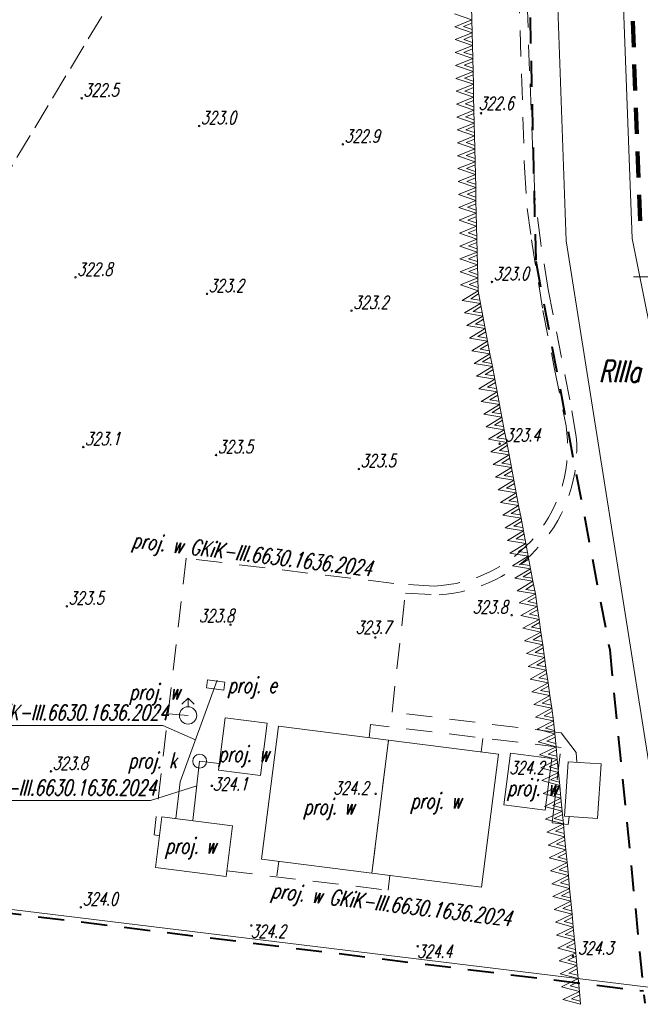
# Model space of a CAD drawing. Header units: metres. Extents: x 7429509 to 7429692, y 5564202 to 5564584.
# Tile 3 of 16: x 7429612 to 7429648, y 5564308 to 5564365. Entities that reach past the tile are written whole.
import ezdxf
from ezdxf.enums import TextEntityAlignment as Align

# ---------------------------------------------------------------- set-up
doc = ezdxf.new("R2010")
doc.units = ezdxf.units.M
doc.header["$MEASUREMENT"] = 0
for name, pattern in [('1', [0]), ('4', [2.5, 1.5, -1]), ('GDE', [0]), ('GUK', [2, 1.5, -0.5]), ('UPE', [0]), ('UPK', [0]), ('UPW', [0])]:
    doc.linetypes.add(name, pattern=pattern)
doc.layers.get('0').update_dxf_attribs({"color": 250, "linetype": 'CONTINUOUS', "lineweight": 100})
for name, color, linetype, lineweight in [('EDZPD_L_0', 3, 'GDE', 13), ('EKLPK_L_0', 3, 'GUK', 18), ('EKLTK_T_0', 3, 'CONTINUOUS', 25), ('ESPPP_L_4', 7, 'CONTINUOUS', 35), ('KRZYZE_L_0', 7, '1', 9), ('MPZP_L_0', 4, '4', 40), ('MPZP_L_1', 214, 'CONTINUOUS', 9), ('UEEOO_T_0', 1, 'CONTINUOUS', 18), ('UEEPON_L_0', 1, 'UPE', 18), ('UKKOO_T_2', 14, 'CONTINUOUS', 25), ('UKKPOR_L_0', 34, 'UPK', 18), ('UWWPA_T_0', 5, 'CONTINUOUS', 18), ('UWWPO_L_1', 5, 'UPW', 18), ('WUKOS_T_0', 7, 'CONTINUOUS', 18), ('WUKOS_T_1', 7, 'CONTINUOUS', 9)]:
    doc.layers.add(name, color=color, linetype=linetype, lineweight=lineweight)
doc.styles.get("Standard").update_dxf_attribs({"font": 'Simplex.SHX', "width": 0.75})

# ---------------------------------------------------------------- blocks, each defined once
blk = doc.blocks.new('WLD')
at = {"linetype": 'Continuous'}
for p, q in [((0.5, 0.233), (-0.5, 0.233)), ((-0.5, 0.233), (-0.5, -0.233)), ((0.5, -0.233), (0.5, 0.233)), ((-0.5, -0.233), (0.5, -0.233))]:
    blk.add_line(p, q, dxfattribs=at)
blk = doc.blocks.new('HYP')
at = {"linetype": 'Continuous'}
for p, q in [((0, 1), (-0.35355, 0.64645)), ((0, 1), (0.35355, 0.64645)), ((0, 0.5), (0, 1))]:
    blk.add_line(p, q, dxfattribs=at)
blk.add_circle((0, 0), 0.5, dxfattribs=at)
blk = doc.blocks.new('WSP')
at = {"linetype": 'Continuous'}
blk.add_circle((0, 0), 0.045, dxfattribs=at)

msp = doc.modelspace()

# ---------------------------------------------------------------- linework, layer by layer
at = {"layer": 'EDZPD_L_0', "linetype": '1', "lineweight": 18}
for p, q in [((7429641.59, 5564407.17), (7429643.61, 5564352.07)), ((7429645.57, 5564402.28), (7429647.41, 5564352.21)), ((7429643.61, 5564352.07), (7429650.46, 5564308.74)), ((7429647.41, 5564352.21), (7429651.72, 5564330.66)), ((7429650.46, 5564308.74), (7429566.01, 5564319.04))]:
    msp.add_line(p, q, dxfattribs=at)
at = {"layer": 'EKLPK_L_0', "linetype": 'GUK'}
msp.add_line((7429605.7, 5564346.59), (7429641.62, 5564406.3), dxfattribs=at)
at = {"layer": 'ESPPP_L_4', "lineweight": 100}
for p, q in [((7429647.45, 5564364.746), (7429647.505, 5564363.244)), ((7429647.542, 5564362.242), (7429647.597, 5564360.74)), ((7429647.634, 5564359.739), (7429647.689, 5564358.237)), ((7429647.726, 5564357.235), (7429647.781, 5564355.733)), ((7429647.818, 5564354.732), (7429647.873, 5564353.23))]:
    msp.add_line(p, q, dxfattribs=at)
at = {"layer": 'KRZYZE_L_0', "linetype": '1'}
msp.add_line((7429647.5, 5564350), (7429652.5, 5564350), dxfattribs=at)
at = {"layer": 'MPZP_L_0', "linetype": '4'}
for p, q in [((7429640.646, 5564402.451), (7429641.846, 5564350.892)), ((7429641.846, 5564350.892), (7429646.121, 5564328.468)), ((7429646.121, 5564328.468), (7429648.145, 5564308.069)), ((7429565.974, 5564318.845), (7429648.075, 5564308.782))]:
    msp.add_line(p, q, dxfattribs=at)
at = {"layer": 'MPZP_L_1', "linetype": '4'}
for p, q in [((7429638.146, 5564365.571), (7429638.163, 5564364.826)), ((7429637.155, 5564365.171), (7429638.163, 5564364.826)), ((7429638.163, 5564364.826), (7429637.172, 5564364.427)), ((7429637.172, 5564364.427), (7429638.18, 5564364.082)), ((7429638.167, 5564364.638), (7429637.671, 5564364.438)), ((7429637.671, 5564364.438), (7429638.175, 5564364.27)), ((7429638.163, 5564364.826), (7429638.18, 5564364.082)), ((7429638.18, 5564364.082), (7429637.188, 5564363.682)), ((7429638.184, 5564363.893), (7429637.688, 5564363.693)), ((7429638.18, 5564364.082), (7429638.196, 5564363.337)), ((7429637.188, 5564363.682), (7429638.196, 5564363.337)), ((7429638.196, 5564363.337), (7429637.205, 5564362.938)), ((7429637.688, 5564363.693), (7429638.192, 5564363.526)), ((7429638.196, 5564363.337), (7429638.213, 5564362.593)), ((7429637.205, 5564362.938), (7429638.213, 5564362.593)), ((7429638.201, 5564363.149), (7429637.705, 5564362.949)), ((7429637.705, 5564362.949), (7429638.209, 5564362.781)), ((7429638.213, 5564362.593), (7429637.222, 5564362.193)), ((7429637.222, 5564362.193), (7429638.23, 5564361.848)), ((7429638.217, 5564362.404), (7429637.722, 5564362.204)), ((7429637.722, 5564362.204), (7429638.226, 5564362.037)), ((7429638.213, 5564362.593), (7429638.23, 5564361.848)), ((7429638.23, 5564361.848), (7429637.239, 5564361.448)), ((7429638.234, 5564361.66), (7429637.738, 5564361.46)), ((7429638.23, 5564361.848), (7429638.247, 5564361.104)), ((7429637.239, 5564361.448), (7429638.247, 5564361.104)), ((7429638.247, 5564361.104), (7429637.255, 5564360.704)), ((7429637.738, 5564361.46), (7429638.242, 5564361.292)), ((7429638.247, 5564361.104), (7429638.263, 5564360.359)), ((7429637.255, 5564360.704), (7429638.263, 5564360.359)), ((7429638.251, 5564360.915), (7429637.755, 5564360.715)), ((7429637.755, 5564360.715), (7429638.259, 5564360.548)), ((7429638.263, 5564360.359), (7429637.272, 5564359.959)), ((7429637.272, 5564359.959), (7429638.28, 5564359.615)), ((7429638.268, 5564360.171), (7429637.772, 5564359.971)), ((7429637.772, 5564359.971), (7429638.276, 5564359.803)), ((7429638.263, 5564360.359), (7429638.28, 5564359.615)), ((7429638.28, 5564359.615), (7429637.289, 5564359.215)), ((7429638.284, 5564359.426), (7429637.789, 5564359.226)), ((7429638.28, 5564359.615), (7429638.297, 5564358.87)), ((7429637.289, 5564359.215), (7429638.297, 5564358.87)), ((7429638.297, 5564358.87), (7429637.306, 5564358.47)), ((7429637.789, 5564359.226), (7429638.293, 5564359.059)), ((7429638.297, 5564358.87), (7429638.314, 5564358.126)), ((7429637.306, 5564358.47), (7429638.314, 5564358.126)), ((7429638.301, 5564358.682), (7429637.805, 5564358.482)), ((7429637.805, 5564358.482), (7429638.309, 5564358.314)), ((7429638.314, 5564358.126), (7429637.322, 5564357.726)), ((7429637.322, 5564357.726), (7429638.33, 5564357.381)), ((7429638.318, 5564357.937), (7429637.822, 5564357.737)), ((7429637.822, 5564357.737), (7429638.326, 5564357.57)), ((7429638.314, 5564358.126), (7429638.33, 5564357.381)), ((7429638.33, 5564357.381), (7429637.339, 5564356.981)), ((7429638.335, 5564357.193), (7429637.839, 5564356.993)), ((7429638.33, 5564357.381), (7429638.347, 5564356.637)), ((7429637.339, 5564356.981), (7429638.347, 5564356.637)), ((7429638.347, 5564356.637), (7429637.356, 5564356.237)), ((7429637.839, 5564356.993), (7429638.343, 5564356.825)), ((7429638.347, 5564356.637), (7429638.364, 5564355.892)), ((7429637.356, 5564356.237), (7429638.364, 5564355.892)), ((7429638.351, 5564356.448), (7429637.856, 5564356.248)), ((7429637.856, 5564356.248), (7429638.36, 5564356.081)), ((7429638.364, 5564355.892), (7429637.373, 5564355.492)), ((7429637.373, 5564355.492), (7429638.381, 5564355.148)), ((7429638.368, 5564355.703), (7429637.872, 5564355.504)), ((7429637.872, 5564355.504), (7429638.376, 5564355.336)), ((7429638.364, 5564355.892), (7429638.381, 5564355.148)), ((7429638.381, 5564355.148), (7429637.389, 5564354.748)), ((7429638.385, 5564354.959), (7429637.889, 5564354.759)), ((7429637.889, 5564354.759), (7429638.393, 5564354.592)), ((7429638.381, 5564355.148), (7429638.397, 5564354.403)), ((7429637.389, 5564354.748), (7429638.397, 5564354.403)), ((7429638.397, 5564354.403), (7429637.406, 5564354.003)), ((7429638.402, 5564354.214), (7429637.906, 5564354.015)), ((7429638.397, 5564354.403), (7429638.414, 5564353.659)), ((7429637.406, 5564354.003), (7429638.414, 5564353.659)), ((7429638.414, 5564353.659), (7429637.423, 5564353.259)), ((7429637.906, 5564354.015), (7429638.41, 5564353.847)), ((7429638.414, 5564353.659), (7429638.431, 5564352.914)), ((7429637.423, 5564353.259), (7429638.431, 5564352.914)), ((7429638.418, 5564353.47), (7429637.923, 5564353.27)), ((7429637.923, 5564353.27), (7429638.427, 5564353.103)), ((7429638.431, 5564352.914), (7429637.439, 5564352.514)), ((7429637.439, 5564352.514), (7429638.448, 5564352.17)), ((7429638.435, 5564352.725), (7429637.939, 5564352.526)), ((7429637.939, 5564352.526), (7429638.443, 5564352.358)), ((7429638.431, 5564352.914), (7429638.448, 5564352.17)), ((7429638.448, 5564352.17), (7429637.456, 5564351.77)), ((7429638.452, 5564351.981), (7429637.956, 5564351.781)), ((7429638.448, 5564352.17), (7429638.464, 5564351.425)), ((7429637.456, 5564351.77), (7429638.464, 5564351.425)), ((7429638.464, 5564351.425), (7429637.473, 5564351.025)), ((7429637.956, 5564351.781), (7429638.46, 5564351.614)), ((7429638.464, 5564351.425), (7429638.481, 5564350.68)), ((7429637.473, 5564351.025), (7429638.481, 5564350.68)), ((7429638.469, 5564351.236), (7429637.973, 5564351.037)), ((7429637.973, 5564351.037), (7429638.477, 5564350.869)), ((7429638.481, 5564350.68), (7429637.49, 5564350.281)), ((7429637.49, 5564350.281), (7429638.498, 5564349.936)), ((7429638.485, 5564350.492), (7429637.99, 5564350.292)), ((7429637.99, 5564350.292), (7429638.494, 5564350.125)), ((7429638.481, 5564350.68), (7429638.498, 5564349.936)), ((7429638.498, 5564349.936), (7429637.506, 5564349.536)), ((7429638.502, 5564349.747), (7429638.006, 5564349.548)), ((7429638.498, 5564349.936), (7429638.515, 5564349.191)), ((7429637.506, 5564349.536), (7429638.515, 5564349.191)), ((7429638.515, 5564349.191), (7429637.602, 5564348.636)), ((7429638.006, 5564349.548), (7429638.51, 5564349.38)), ((7429638.515, 5564349.191), (7429638.653, 5564348.462)), ((7429637.602, 5564348.636), (7429638.653, 5564348.462)), ((7429638.549, 5564349.007), (7429638.093, 5564348.729)), ((7429638.093, 5564348.729), (7429638.618, 5564348.647)), ((7429638.653, 5564348.462), (7429637.74, 5564347.907)), ((7429638.687, 5564348.278), (7429638.231, 5564348)), ((7429638.231, 5564348), (7429638.756, 5564347.918)), ((7429638.653, 5564348.462), (7429638.791, 5564347.733)), ((7429637.74, 5564347.907), (7429638.791, 5564347.733)), ((7429638.791, 5564347.733), (7429637.878, 5564347.178)), ((7429638.825, 5564347.549), (7429638.369, 5564347.271)), ((7429638.791, 5564347.733), (7429638.929, 5564347.004)), ((7429637.878, 5564347.178), (7429638.929, 5564347.004)), ((7429638.929, 5564347.004), (7429638.016, 5564346.449)), ((7429638.369, 5564347.271), (7429638.894, 5564347.189)), ((7429638.963, 5564346.819), (7429638.507, 5564346.542)), ((7429638.929, 5564347.004), (7429639.067, 5564346.275)), ((7429638.016, 5564346.449), (7429639.067, 5564346.275)), ((7429639.067, 5564346.275), (7429638.154, 5564345.72)), ((7429638.507, 5564346.542), (7429639.032, 5564346.46)), ((7429639.067, 5564346.275), (7429639.205, 5564345.546)), ((7429638.154, 5564345.72), (7429639.205, 5564345.546)), ((7429639.102, 5564346.09), (7429638.645, 5564345.813)), ((7429638.645, 5564345.813), (7429639.17, 5564345.731)), ((7429639.205, 5564345.546), (7429638.292, 5564344.99)), ((7429639.24, 5564345.361), (7429638.783, 5564345.083)), ((7429639.205, 5564345.546), (7429639.343, 5564344.817)), ((7429638.292, 5564344.99), (7429639.343, 5564344.817)), ((7429639.343, 5564344.817), (7429638.43, 5564344.261)), ((7429638.783, 5564345.083), (7429639.308, 5564345.001)), ((7429639.378, 5564344.632), (7429638.921, 5564344.354)), ((7429639.343, 5564344.817), (7429639.481, 5564344.088)), ((7429638.43, 5564344.261), (7429639.481, 5564344.088)), ((7429639.481, 5564344.088), (7429638.568, 5564343.532)), ((7429638.921, 5564344.354), (7429639.446, 5564344.272)), ((7429639.481, 5564344.088), (7429639.619, 5564343.358)), ((7429638.568, 5564343.532), (7429639.619, 5564343.358)), ((7429639.516, 5564343.903), (7429639.059, 5564343.625)), ((7429639.059, 5564343.625), (7429639.584, 5564343.543)), ((7429639.619, 5564343.358), (7429638.706, 5564342.803)), ((7429639.654, 5564343.174), (7429639.197, 5564342.896)), ((7429639.197, 5564342.896), (7429639.722, 5564342.814)), ((7429639.619, 5564343.358), (7429639.757, 5564342.629)), ((7429638.706, 5564342.803), (7429639.757, 5564342.629)), ((7429639.757, 5564342.629), (7429638.844, 5564342.074)), ((7429639.792, 5564342.445), (7429639.335, 5564342.167)), ((7429639.757, 5564342.629), (7429639.895, 5564341.9)), ((7429638.844, 5564342.074), (7429639.895, 5564341.9)), ((7429639.895, 5564341.9), (7429638.982, 5564341.345)), ((7429639.335, 5564342.167), (7429639.86, 5564342.085)), ((7429639.93, 5564341.716), (7429639.473, 5564341.438)), ((7429639.895, 5564341.9), (7429640.033, 5564341.171)), ((7429638.982, 5564341.345), (7429640.033, 5564341.171)), ((7429640.033, 5564341.171), (7429639.12, 5564340.616)), ((7429639.473, 5564341.438), (7429639.998, 5564341.356)), ((7429640.033, 5564341.171), (7429640.171, 5564340.442)), ((7429639.12, 5564340.616), (7429640.171, 5564340.442)), ((7429640.068, 5564340.986), (7429639.611, 5564340.709)), ((7429639.611, 5564340.709), (7429640.136, 5564340.627)), ((7429640.171, 5564340.442), (7429639.258, 5564339.887)), ((7429640.206, 5564340.257), (7429639.749, 5564339.98)), ((7429640.171, 5564340.442), (7429640.309, 5564339.713)), ((7429639.258, 5564339.887), (7429640.309, 5564339.713)), ((7429640.309, 5564339.713), (7429639.396, 5564339.157)), ((7429639.749, 5564339.98), (7429640.274, 5564339.898)), ((7429640.344, 5564339.528), (7429639.887, 5564339.25)), ((7429640.309, 5564339.713), (7429640.447, 5564338.984)), ((7429639.396, 5564339.157), (7429640.447, 5564338.984)), ((7429640.447, 5564338.984), (7429639.534, 5564338.428)), ((7429639.887, 5564339.25), (7429640.412, 5564339.168)), ((7429640.447, 5564338.984), (7429640.585, 5564338.255)), ((7429639.534, 5564338.428), (7429640.585, 5564338.255)), ((7429640.482, 5564338.799), (7429640.025, 5564338.521)), ((7429640.025, 5564338.521), (7429640.55, 5564338.439)), ((7429640.585, 5564338.255), (7429639.672, 5564337.699)), ((7429640.62, 5564338.07), (7429640.163, 5564337.792)), ((7429640.163, 5564337.792), (7429640.688, 5564337.71)), ((7429640.585, 5564338.255), (7429640.723, 5564337.525)), ((7429639.672, 5564337.699), (7429640.723, 5564337.525)), ((7429640.723, 5564337.525), (7429639.81, 5564336.97)), ((7429640.758, 5564337.341), (7429640.301, 5564337.063)), ((7429640.723, 5564337.525), (7429640.861, 5564336.796)), ((7429639.81, 5564336.97), (7429640.861, 5564336.796)), ((7429640.861, 5564336.796), (7429639.948, 5564336.241)), ((7429640.301, 5564337.063), (7429640.826, 5564336.981)), ((7429640.896, 5564336.612), (7429640.439, 5564336.334)), ((7429640.861, 5564336.796), (7429640.999, 5564336.067)), ((7429639.948, 5564336.241), (7429640.999, 5564336.067)), ((7429640.999, 5564336.067), (7429640.086, 5564335.512)), ((7429640.439, 5564336.334), (7429640.964, 5564336.252)), ((7429640.999, 5564336.067), (7429641.137, 5564335.338)), ((7429640.086, 5564335.512), (7429641.137, 5564335.338)), ((7429641.034, 5564335.883), (7429640.577, 5564335.605)), ((7429640.577, 5564335.605), (7429641.102, 5564335.523)), ((7429641.137, 5564335.338), (7429640.224, 5564334.783)), ((7429641.172, 5564335.153), (7429640.715, 5564334.876)), ((7429640.715, 5564334.876), (7429641.24, 5564334.794)), ((7429641.137, 5564335.338), (7429641.275, 5564334.609)), ((7429640.224, 5564334.783), (7429641.275, 5564334.609)), ((7429641.275, 5564334.609), (7429640.362, 5564334.054)), ((7429641.31, 5564334.424), (7429640.853, 5564334.147)), ((7429641.275, 5564334.609), (7429641.413, 5564333.88)), ((7429640.362, 5564334.054), (7429641.413, 5564333.88)), ((7429641.413, 5564333.88), (7429640.5, 5564333.324)), ((7429640.853, 5564334.147), (7429641.378, 5564334.065)), ((7429641.413, 5564333.88), (7429641.551, 5564333.151)), ((7429640.5, 5564333.324), (7429641.551, 5564333.151)), ((7429641.448, 5564333.695), (7429640.991, 5564333.417)), ((7429640.991, 5564333.417), (7429641.516, 5564333.335)), ((7429641.551, 5564333.151), (7429640.638, 5564332.595)), ((7429641.586, 5564332.966), (7429641.129, 5564332.688)), ((7429641.129, 5564332.688), (7429641.654, 5564332.606)), ((7429641.551, 5564333.151), (7429641.689, 5564332.422)), ((7429640.638, 5564332.595), (7429641.689, 5564332.422)), ((7429641.689, 5564332.422), (7429640.776, 5564331.866)), ((7429641.724, 5564332.237), (7429641.267, 5564331.959)), ((7429641.689, 5564332.422), (7429641.827, 5564331.692)), ((7429640.776, 5564331.866), (7429641.827, 5564331.692)), ((7429641.827, 5564331.692), (7429640.89, 5564331.179)), ((7429641.267, 5564331.959), (7429641.792, 5564331.877)), ((7429641.853, 5564331.507), (7429641.385, 5564331.25)), ((7429641.827, 5564331.692), (7429641.932, 5564330.96)), ((7429640.89, 5564331.179), (7429641.932, 5564330.96)), ((7429641.932, 5564330.96), (7429640.996, 5564330.446)), ((7429641.385, 5564331.25), (7429641.906, 5564331.145)), ((7429641.932, 5564330.96), (7429642.038, 5564330.227)), ((7429640.996, 5564330.446), (7429642.038, 5564330.227)), ((7429641.959, 5564330.774), (7429641.491, 5564330.517)), ((7429641.491, 5564330.517), (7429642.011, 5564330.413)), ((7429642.038, 5564330.227), (7429641.101, 5564329.713)), ((7429642.064, 5564330.041), (7429641.596, 5564329.784)), ((7429641.596, 5564329.784), (7429642.117, 5564329.68)), ((7429642.038, 5564330.227), (7429642.143, 5564329.494)), ((7429641.101, 5564329.713), (7429642.143, 5564329.494)), ((7429642.143, 5564329.494), (7429641.207, 5564328.98)), ((7429642.17, 5564329.308), (7429641.702, 5564329.052)), ((7429642.143, 5564329.494), (7429642.249, 5564328.761)), ((7429641.207, 5564328.98), (7429642.249, 5564328.761)), ((7429642.249, 5564328.761), (7429641.312, 5564328.247)), ((7429641.702, 5564329.052), (7429642.222, 5564328.947)), ((7429642.249, 5564328.761), (7429642.354, 5564328.029)), ((7429641.312, 5564328.247), (7429642.354, 5564328.029)), ((7429642.276, 5564328.576), (7429641.807, 5564328.319)), ((7429641.807, 5564328.319), (7429642.328, 5564328.214)), ((7429642.354, 5564328.029), (7429641.418, 5564327.515)), ((7429641.418, 5564327.515), (7429642.46, 5564327.296)), ((7429642.381, 5564327.843), (7429641.913, 5564327.586)), ((7429641.913, 5564327.586), (7429642.433, 5564327.481)), ((7429642.354, 5564328.029), (7429642.46, 5564327.296)), ((7429642.46, 5564327.296), (7429641.524, 5564326.782)), ((7429642.487, 5564327.11), (7429642.018, 5564326.853)), ((7429642.46, 5564327.296), (7429642.565, 5564326.563)), ((7429641.524, 5564326.782), (7429642.565, 5564326.563)), ((7429642.565, 5564326.563), (7429641.629, 5564326.049)), ((7429642.018, 5564326.853), (7429642.539, 5564326.749)), ((7429642.592, 5564326.377), (7429642.124, 5564326.12)), ((7429642.565, 5564326.563), (7429642.671, 5564325.83)), ((7429641.629, 5564326.049), (7429642.671, 5564325.83)), ((7429642.671, 5564325.83), (7429641.735, 5564325.316)), ((7429642.124, 5564326.12), (7429642.644, 5564326.016)), ((7429642.671, 5564325.83), (7429642.776, 5564325.097)), ((7429641.735, 5564325.316), (7429642.776, 5564325.097)), ((7429642.698, 5564325.645), (7429642.229, 5564325.388)), ((7429642.229, 5564325.388), (7429642.75, 5564325.283)), ((7429642.776, 5564325.097), (7429641.84, 5564324.584)), ((7429642.803, 5564324.912), (7429642.335, 5564324.655)), ((7429642.335, 5564324.655), (7429642.855, 5564324.55)), ((7429642.776, 5564325.097), (7429642.882, 5564324.365)), ((7429641.84, 5564324.584), (7429642.882, 5564324.365)), ((7429642.882, 5564324.365), (7429641.922, 5564323.893)), ((7429642.9, 5564324.176), (7429642.42, 5564323.941)), ((7429642.882, 5564324.365), (7429642.953, 5564323.621)), ((7429641.922, 5564323.893), (7429642.953, 5564323.621)), ((7429642.953, 5564323.621), (7429641.993, 5564323.15)), ((7429642.42, 5564323.941), (7429642.935, 5564323.81)), ((7429642.953, 5564323.621), (7429643.023, 5564322.878)), ((7429641.993, 5564323.15), (7429643.023, 5564322.878)), ((7429642.971, 5564323.433), (7429642.491, 5564323.197)), ((7429642.491, 5564323.197), (7429643.006, 5564323.066)), ((7429643.023, 5564322.878), (7429642.064, 5564322.407)), ((7429642.064, 5564322.407), (7429643.094, 5564322.135)), ((7429643.041, 5564322.69), (7429642.562, 5564322.454)), ((7429642.562, 5564322.454), (7429643.076, 5564322.323)), ((7429643.023, 5564322.878), (7429643.094, 5564322.135)), ((7429643.094, 5564322.135), (7429642.135, 5564321.663)), ((7429643.112, 5564321.946), (7429642.632, 5564321.711)), ((7429643.094, 5564322.135), (7429643.165, 5564321.391)), ((7429642.135, 5564321.663), (7429643.165, 5564321.391)), ((7429643.165, 5564321.391), (7429642.205, 5564320.92)), ((7429642.632, 5564321.711), (7429643.147, 5564321.58)), ((7429643.165, 5564321.391), (7429643.236, 5564320.648)), ((7429642.205, 5564320.92), (7429643.236, 5564320.648)), ((7429643.183, 5564321.203), (7429642.703, 5564320.967)), ((7429642.703, 5564320.967), (7429643.218, 5564320.836)), ((7429643.236, 5564320.648), (7429642.276, 5564320.177)), ((7429642.276, 5564320.177), (7429643.307, 5564319.905)), ((7429643.254, 5564320.46), (7429642.774, 5564320.224)), ((7429642.774, 5564320.224), (7429643.289, 5564320.093)), ((7429643.236, 5564320.648), (7429643.307, 5564319.905)), ((7429643.307, 5564319.905), (7429642.347, 5564319.433)), ((7429643.324, 5564319.716), (7429642.845, 5564319.481)), ((7429643.307, 5564319.905), (7429643.377, 5564319.161)), ((7429642.347, 5564319.433), (7429643.377, 5564319.161)), ((7429643.377, 5564319.161), (7429642.418, 5564318.69)), ((7429642.845, 5564319.481), (7429643.359, 5564319.35)), ((7429643.395, 5564318.973), (7429642.915, 5564318.737)), ((7429643.377, 5564319.161), (7429643.448, 5564318.418)), ((7429642.418, 5564318.69), (7429643.448, 5564318.418)), ((7429643.448, 5564318.418), (7429642.488, 5564317.947)), ((7429642.915, 5564318.737), (7429643.43, 5564318.606)), ((7429643.448, 5564318.418), (7429643.519, 5564317.675)), ((7429642.488, 5564317.947), (7429643.519, 5564317.675)), ((7429643.466, 5564318.23), (7429642.986, 5564317.994)), ((7429642.986, 5564317.994), (7429643.501, 5564317.863)), ((7429643.519, 5564317.675), (7429642.559, 5564317.203)), ((7429643.537, 5564317.486), (7429643.057, 5564317.251)), ((7429643.519, 5564317.675), (7429643.59, 5564316.931)), ((7429642.559, 5564317.203), (7429643.59, 5564316.931)), ((7429643.59, 5564316.931), (7429642.63, 5564316.46)), ((7429643.057, 5564317.251), (7429643.572, 5564317.12)), ((7429643.608, 5564316.743), (7429643.128, 5564316.507)), ((7429643.59, 5564316.931), (7429643.66, 5564316.188)), ((7429642.63, 5564316.46), (7429643.66, 5564316.188)), ((7429643.66, 5564316.188), (7429642.701, 5564315.717)), ((7429643.128, 5564316.507), (7429643.642, 5564316.376)), ((7429643.66, 5564316.188), (7429643.731, 5564315.445)), ((7429642.701, 5564315.717), (7429643.731, 5564315.445)), ((7429643.678, 5564316), (7429643.199, 5564315.764)), ((7429643.199, 5564315.764), (7429643.713, 5564315.633)), ((7429643.731, 5564315.445), (7429642.772, 5564314.973)), ((7429643.749, 5564315.257), (7429643.269, 5564315.021)), ((7429643.269, 5564315.021), (7429643.784, 5564314.89)), ((7429643.731, 5564315.445), (7429643.802, 5564314.702)), ((7429642.772, 5564314.973), (7429643.802, 5564314.702)), ((7429643.802, 5564314.702), (7429642.842, 5564314.23)), ((7429643.82, 5564314.513), (7429643.34, 5564314.278)), ((7429643.802, 5564314.702), (7429643.873, 5564313.958)), ((7429642.842, 5564314.23), (7429643.873, 5564313.958)), ((7429643.873, 5564313.958), (7429642.913, 5564313.487)), ((7429643.34, 5564314.278), (7429643.855, 5564314.147)), ((7429643.873, 5564313.958), (7429643.943, 5564313.215)), ((7429642.913, 5564313.487), (7429643.943, 5564313.215)), ((7429643.891, 5564313.77), (7429643.411, 5564313.534)), ((7429643.411, 5564313.534), (7429643.926, 5564313.403)), ((7429643.943, 5564313.215), (7429642.984, 5564312.744)), ((7429642.984, 5564312.744), (7429644.014, 5564312.472)), ((7429643.961, 5564313.027), (7429643.482, 5564312.791)), ((7429643.482, 5564312.791), (7429643.996, 5564312.66)), ((7429643.943, 5564313.215), (7429644.014, 5564312.472)), ((7429644.014, 5564312.472), (7429643.055, 5564312)), ((7429644.032, 5564312.283), (7429643.552, 5564312.048)), ((7429644.014, 5564312.472), (7429644.085, 5564311.728)), ((7429643.055, 5564312), (7429644.085, 5564311.728)), ((7429644.085, 5564311.728), (7429643.125, 5564311.257)), ((7429643.552, 5564312.048), (7429644.067, 5564311.917)), ((7429644.085, 5564311.728), (7429644.156, 5564310.985)), ((7429643.125, 5564311.257), (7429644.156, 5564310.985)), ((7429644.103, 5564311.54), (7429643.623, 5564311.304)), ((7429643.623, 5564311.304), (7429644.138, 5564311.173)), ((7429644.156, 5564310.985), (7429643.196, 5564310.514)), ((7429643.196, 5564310.514), (7429644.227, 5564310.242)), ((7429644.174, 5564310.797), (7429643.694, 5564310.561)), ((7429643.694, 5564310.561), (7429644.209, 5564310.43)), ((7429644.156, 5564310.985), (7429644.227, 5564310.242)), ((7429644.227, 5564310.242), (7429643.267, 5564309.77)), ((7429644.244, 5564310.053), (7429643.765, 5564309.818)), ((7429644.227, 5564310.242), (7429644.297, 5564309.498)), ((7429643.267, 5564309.77), (7429644.297, 5564309.498)), ((7429644.297, 5564309.498), (7429643.338, 5564309.027)), ((7429643.765, 5564309.818), (7429644.279, 5564309.687)), ((7429644.315, 5564309.31), (7429643.835, 5564309.074)), ((7429644.297, 5564309.498), (7429644.368, 5564308.755)), ((7429643.338, 5564309.027), (7429644.368, 5564308.755)), ((7429644.368, 5564308.755), (7429643.408, 5564308.284)), ((7429643.835, 5564309.074), (7429644.35, 5564308.943)), ((7429644.368, 5564308.755), (7429644.439, 5564308.012)), ((7429643.408, 5564308.284), (7429644.439, 5564308.012)), ((7429644.386, 5564308.567), (7429643.906, 5564308.331)), ((7429643.906, 5564308.331), (7429644.421, 5564308.2))]:
    msp.add_line(p, q, dxfattribs=at)
at = {"layer": 'UEEOO_T_0', "linetype": 'Continuous', "lineweight": 0}
for p in [(7429605.554, 5564324.102), (7429622.206, 5564323.283)]:
    msp.add_line(p, (7429620.309, 5564324.102), dxfattribs=at)
at = {"layer": 'UEEPON_L_0', "linetype": 'UPE'}
for p, q in [((7429621.32, 5564320.86), (7429623.46, 5564326.71)), ((7429621.06, 5564318.74), (7429621.32, 5564320.86))]:
    msp.add_line(p, q, dxfattribs=at)
at = {"layer": 'UKKOO_T_2', "linetype": 'Continuous', "lineweight": 0}
for p in [(7429622.274, 5564320.614), (7429604.881, 5564319.769)]:
    msp.add_line(p, (7429619.603, 5564319.769), dxfattribs=at)
at = {"layer": 'UKKPOR_L_0', "linetype": 'UPK'}
for p in [(7429622.04, 5564318.61), (7429623.56, 5564321.91)]:
    msp.add_line(p, (7429622.44, 5564322.04), dxfattribs=at)
msp.add_circle((7429622.44, 5564322.04), 0.403, dxfattribs=at)
at = {"layer": 'UWWPO_L_1', "linetype": '4'}
for p, q in [((7429641.49, 5564361.89), (7429641.2, 5564370.46)), ((7429640.79, 5564369.2), (7429641.2, 5564356.3)), ((7429641.69, 5564357.13), (7429641.49, 5564361.89)), ((7429641.79, 5564354.67), (7429641.69, 5564357.13)), ((7429641.2, 5564356.3), (7429641.36, 5564353.93)), ((7429642.14, 5564351.93), (7429641.79, 5564354.67)), ((7429641.36, 5564353.93), (7429641.6, 5564352.13)), ((7429641.6, 5564352.13), (7429642.26, 5564348.06)), ((7429642.56, 5564349.27), (7429642.14, 5564351.93)), ((7429643.81, 5564342.89), (7429642.56, 5564349.27)), ((7429642.26, 5564348.06), (7429642.92, 5564344.76)), ((7429642.92, 5564344.76), (7429643.6, 5564341.39)), ((7429644.19, 5564340.78), (7429643.81, 5564342.89)), ((7429621.66, 5564333.75), (7429619.81, 5564317.79)), ((7429633.66, 5564332.3), (7429621.66, 5564333.75)), ((7429635.99, 5564332.15), (7429633.66, 5564332.3)), ((7429633.55, 5564324.88), (7429634.32, 5564331.74)), ((7429634.32, 5564331.74), (7429636.28, 5564331.64)), ((7429621.77, 5564324.68), (7429620.65, 5564324.77)), ((7429643.31, 5564323.68), (7429633.55, 5564324.88)), ((7429632.31, 5564324.16), (7429632.23, 5564323.39)), ((7429643.31, 5564322.84), (7429632.31, 5564324.16)), ((7429644.19, 5564322.55), (7429643.31, 5564323.68)), ((7429632.38, 5564315.58), (7429633.35, 5564323.25)), ((7429638.7, 5564322.59), (7429638.79, 5564323.36)), ((7429642.8, 5564318.49), (7429643.31, 5564322.84)), ((7429644.22, 5564321.98), (7429644.19, 5564322.55)), ((7429643.72, 5564318.38), (7429642.8, 5564318.49)), ((7429643.78, 5564318.84), (7429643.72, 5564318.38)), ((7429619.81, 5564317.79), (7429620.12, 5564317.74)), ((7429626.9, 5564315.43), (7429627.02, 5564316.26)), ((7429624.01, 5564315.71), (7429633.33, 5564314.6)), ((7429633.33, 5564314.6), (7429633.43, 5564315.45))]:
    msp.add_line(p, q, dxfattribs=at)
at = {"layer": 'UWWPO_L_1', "linetype": '1'}
for p, q in [((7429623.52, 5564321.52), (7429623.91, 5564324.55)), ((7429623.91, 5564324.55), (7429626.34, 5564324.24)), ((7429626.34, 5564324.24), (7429625.95, 5564321.21)), ((7429626.02, 5564316.39), (7429626.99, 5564324.06)), ((7429626.99, 5564324.06), (7429633.35, 5564323.25)), ((7429633.35, 5564323.25), (7429632.38, 5564315.58)), ((7429633.35, 5564323.25), (7429639.69, 5564322.45)), ((7429639.69, 5564322.45), (7429638.72, 5564314.78)), ((7429640, 5564319.52), (7429640.39, 5564322.51)), ((7429640.39, 5564322.51), (7429642.78, 5564322.2)), ((7429642.78, 5564322.2), (7429642.39, 5564319.21)), ((7429643.51, 5564318.86), (7429643.73, 5564322.01)), ((7429643.73, 5564322.01), (7429645.63, 5564321.88)), ((7429645.63, 5564321.88), (7429645.41, 5564318.73)), ((7429625.95, 5564321.21), (7429623.52, 5564321.52)), ((7429642.39, 5564319.21), (7429640, 5564319.52)), ((7429619.89, 5564315.91), (7429620.26, 5564318.84)), ((7429620.26, 5564318.84), (7429624.34, 5564318.32)), ((7429645.41, 5564318.73), (7429643.51, 5564318.86)), ((7429624.34, 5564318.32), (7429623.97, 5564315.39)), ((7429632.38, 5564315.58), (7429626.02, 5564316.39)), ((7429623.97, 5564315.39), (7429619.89, 5564315.91)), ((7429638.72, 5564314.78), (7429632.38, 5564315.58))]:
    msp.add_line(p, q, dxfattribs=at)
at = {"layer": 'UWWPO_L_1', "linetype": '4'}
for centre, radius, start, end in [((7429635.659, 5564340.176), 8.033, 272.3584, 8.6924), ((7429635.738, 5564340.102), 8.479, 273.6668, 4.5856)]:
    msp.add_arc(centre, radius, start, end, dxfattribs=at)

# ---------------------------------------------------------------- block references
at = {"layer": 'UEEOO_T_0', "rotation": 352.8749998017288}
msp.add_blockref('WLD', (7429623.367, 5564326.437), dxfattribs=at)
at = {"layer": 'UWWPA_T_0'}
msp.add_blockref('HYP', (7429621.77, 5564324.68), dxfattribs=at)
at = {"layer": 'WUKOS_T_0'}
for p in [(7429615.63, 5564360.3), (7429638.69, 5564359.43), (7429622.41, 5564358.7), (7429630.71, 5564357.64), (7429615.27, 5564349.96), (7429639.32, 5564349.7), (7429622.86, 5564349.01), (7429631.21, 5564348.04), (7429615.72, 5564340.17), (7429639.76, 5564340.36), (7429623.39, 5564339.71), (7429631.63, 5564338.91), (7429614.77, 5564330.98), (7429640.46, 5564330.47), (7429624.22, 5564329.92), (7429632.59, 5564329.18), (7429613.85, 5564321.45), (7429641.64, 5564321.02), (7429623.14, 5564320.62), (7429632.6, 5564320.16), (7429615.58, 5564313.61), (7429625.43, 5564312.56), (7429635.03, 5564311.36), (7429643.99, 5564310.79)]:
    msp.add_blockref('WSP', p, dxfattribs=at)

# ---------------------------------------------------------------- texts
at = {"layer": 'EKLTK_T_0', "oblique": 15, "width": 0.7}
msp.add_text('RIIIa', height=1.25, dxfattribs=at).set_placement((7429645.492, 5564345.162), align=Align.TOP_LEFT)
at = {"layer": 'UEEOO_T_0', "lineweight": 9, "oblique": 15, "width": 0.7}
msp.add_text('proj. e', height=0.9, dxfattribs=at).set_placement((7429624.059, 5564325.98))
msp.add_text('proj. e GKiK-III.6630.1636.2024', height=0.9, dxfattribs=at).set_placement((7429620.631, 5564324.402), align=Align.RIGHT)
at = {"layer": 'UKKOO_T_2', "lineweight": 9, "oblique": 15, "width": 0.7}
msp.add_text('proj. k', height=0.9, dxfattribs=at).set_placement((7429618.316, 5564321.64))
msp.add_text('proj. k GKiK-III.6630.1636.2024', height=0.9, dxfattribs=at).set_placement((7429619.925, 5564320.069), align=Align.RIGHT)
at = {"layer": 'UWWPA_T_0', "oblique": 15, "width": 0.7}
msp.add_text('proj. w GKiK-III.6630.1636.2024', height=0.9, rotation=353.11, dxfattribs=at).set_placement((7429618.503, 5564334.38))
for p in [(7429618.377, 5564325.593), (7429623.516, 5564322.014), (7429640.196, 5564320.051), (7429634.61, 5564319.31), (7429628.434, 5564318.97), (7429620.447, 5564316.709)]:
    msp.add_text('proj. w', height=0.9, dxfattribs=at).set_placement(p)
msp.add_text('proj. w GKiK-III.6630.1636.2024', height=0.9, rotation=353.2, dxfattribs=at).set_placement((7429626.652, 5564315.064), align=Align.TOP_LEFT)
at = {"layer": 'WUKOS_T_1', "oblique": 15, "width": 0.7}
for s, p in [('322.5', (7429615.73, 5564360.4)), ('322.6', (7429638.553, 5564359.635)), ('323.0', (7429622.51, 5564358.8)), ('322.9', (7429630.81, 5564357.74)), ('322.8', (7429615.37, 5564350.06)), ('323.0', (7429639.42, 5564349.8)), ('323.2', (7429622.96, 5564349.11)), ('323.2', (7429631.31, 5564348.14)), ('323.4', (7429640.069, 5564340.487)), ('323.1', (7429615.82, 5564340.27)), ('323.5', (7429623.49, 5564339.81)), ('323.5', (7429631.73, 5564339.01)), ('323.5', (7429614.87, 5564331.08)), ('323.8', (7429638.202, 5564330.559)), ('323.8', (7429622.398, 5564330.056)), ('323.7', (7429631.448, 5564329.397)), ('323.8', (7429613.95, 5564321.55)), ('324.2', (7429640.324, 5564321.289)), ('324.1', (7429623.197, 5564320.345)), ('324.2', (7429630.166, 5564320.116)), ('324.0', (7429615.68, 5564313.71)), ('324.2', (7429625.385, 5564311.849)), ('324.3', (7429644.29, 5564310.881)), ('324.4', (7429634.998, 5564310.695))]:
    msp.add_text(s, height=0.75, dxfattribs=at).set_placement(p)

doc.saveas('drawing.dxf')
